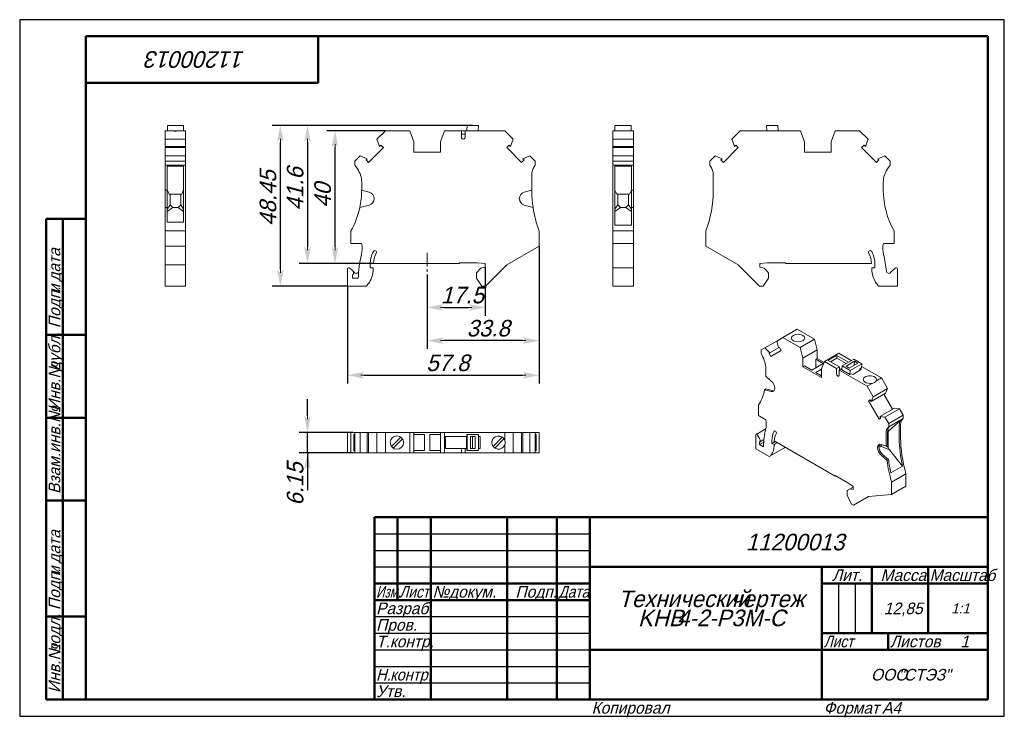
# Model space of a CAD drawing. Header units: millimetres. Extents: x 0 to 297, y 0 to 210.
import ezdxf

# ---------------------------------------------------------------- set-up
doc = ezdxf.new("R2010")
doc.units = ezdxf.units.MM
doc.linetypes.add('CENTER_per1_scale0.129921', pattern=[6.6, 4.125, -0.825, 0.825, -0.825])
doc.styles.add('TextStyle_1', font='T-FLEX Type A.TTF', dxfattribs={"oblique": 15, "height": 5})
doc.styles.add('TextStyle_2', font='T-FLEX Type A.TTF', dxfattribs={"oblique": 15, "height": 3.5})
doc.styles.add('TextStyle_3', font='T-FLEX Type A.TTF', dxfattribs={"width": 0.744064, "oblique": 15, "height": 3.5})
doc.styles.add('TextStyle_4', font='T-FLEX Type A.TTF', dxfattribs={"width": 0.883061, "oblique": 15, "height": 3.5})
doc.styles.add('TextStyle_5', font='T-FLEX Type A.TTF', dxfattribs={"width": 0.94413, "oblique": 15, "height": 3.5})
doc.styles.add('TextStyle_6', font='T-FLEX Type A.TTF', dxfattribs={"width": 0.98844, "oblique": 15, "height": 3.5})
doc.styles.add('TextStyle_7', font='T-FLEX Type A.TTF', dxfattribs={"oblique": 15, "height": 5})
doc.styles.add('TextStyle_8', font='T-FLEX Type A.TTF', dxfattribs={"oblique": 15, "height": 3})
doc.styles.add('TextStyle_9', font='T-FLEX Type A.TTF', dxfattribs={"oblique": 15, "height": 3.5})
doc.dimstyles.new('DIM_ST_1', dxfattribs={"dimtxt": 5, "dimasz": 5, "dimexe": 2.5, "dimexo": 0, "dimtad": 1, "dimrnd": 0.01, "dimdsep": 46, "dimtxsty": 'TextStyle_1', "dimblk": 'Arrow_3_C7_Status', "dimcen": 0.09, "dimclrd": 7, "dimclre": 7, "dimclrt": 7, "dimazin": 0, "dimtfac": 1, "dimtdec": 0, "dimtmove": 0, "dimatfit": 0, "dimldrblk": 'NONE', "dimfxl": 1, "dimtvp": 1, "dimtolj": 1, "dimarcsym": 0})
doc.dimstyles.new('DIM_ST_2', dxfattribs={"dimtxt": 5, "dimasz": 5, "dimexe": 2.5, "dimexo": 0, "dimtad": 1, "dimrnd": 0.01, "dimdsep": 46, "dimtxsty": 'TextStyle_1', "dimblk": 'Arrow_3_C7_Status', "dimcen": 0.09, "dimclrd": 7, "dimclre": 7, "dimclrt": 7, "dimazin": 0, "dimtfac": 1, "dimtdec": 0, "dimtmove": 0, "dimatfit": 0, "dimldrblk": 'NONE', "dimfxl": 1, "dimtvp": 1, "dimtolj": 1, "dimarcsym": 0})
doc.dimstyles.new('DIM_ST_3', dxfattribs={"dimtxt": 5, "dimasz": 5, "dimexe": 2.5, "dimexo": 0, "dimtad": 1, "dimrnd": 0.01, "dimdsep": 46, "dimtxsty": 'TextStyle_1', "dimblk": 'Arrow_3_C7_Status', "dimcen": 0.09, "dimclrd": 7, "dimclre": 7, "dimclrt": 7, "dimazin": 0, "dimtfac": 1, "dimtdec": 0, "dimtmove": 0, "dimatfit": 0, "dimldrblk": 'NONE', "dimfxl": 1, "dimtvp": 1, "dimtolj": 1, "dimarcsym": 0})

# ---------------------------------------------------------------- blocks, each defined once
blk = doc.blocks.new('Arrow_3_C7_Status')
at = {"color": 7, "linetype": 'Continuous', "lineweight": 0}
blk.add_line((-1, 0), (-0.8, 0), dxfattribs=at)
at = {"color": 7}
blk.add_solid([(-1, -0.2), (0, 0), (-0.8, 0), (-1, 0.2)], dxfattribs=at)
blk = doc.blocks.new('*D5')
at = {"color": 7, "lineweight": -2}
for p, q in [((140.41, 135.42), (140.41, 120.73)), ((122.91, 133.15), (122.91, 120.73)), ((127.91, 123.23), (135.41, 123.23))]:
    blk.add_line(p, q, dxfattribs=at)
at = {"layer": 'Defpoints', "color": 0}
for p in [(140.41, 135.42), (122.91, 133.15), (140.41, 123.23)]:
    blk.add_point(p, dxfattribs=at)
at = {"color": 7, "lineweight": -2, "xscale": 5, "yscale": 5, "zscale": 5, "rotation": 180}
blk.add_blockref('Arrow_3_C7_Status', (122.91, 123.23), dxfattribs=at)
at = {"color": 7, "lineweight": -2, "xscale": 5, "yscale": 5, "zscale": 5}
blk.add_blockref('Arrow_3_C7_Status', (140.41, 123.23), dxfattribs=at)
blk = doc.blocks.new('_None')
blk = doc.blocks.new('*D6')
at = {"color": 7, "lineweight": -2}
for p, q in [((156.71, 141.73), (156.71, 110.73)), ((122.91, 133.15), (122.91, 110.73)), ((151.71, 113.23), (127.91, 113.23))]:
    blk.add_line(p, q, dxfattribs=at)
at = {"layer": 'Defpoints', "color": 0}
for p in [(156.71, 141.73), (122.91, 133.15), (122.91, 113.23)]:
    blk.add_point(p, dxfattribs=at)
at = {"color": 7, "lineweight": -2, "xscale": 5, "yscale": 5, "zscale": 5, "rotation": 180}
blk.add_blockref('Arrow_3_C7_Status', (122.91, 113.23), dxfattribs=at)
at = {"color": 7, "lineweight": -2, "xscale": 5, "yscale": 5, "zscale": 5}
blk.add_blockref('Arrow_3_C7_Status', (156.71, 113.23), dxfattribs=at)
blk = doc.blocks.new('*D7')
at = {"color": 7, "lineweight": -2}
for p, q in [((156.71, 141.73), (156.71, 100.29)), ((98.91, 129.67), (98.91, 100.29)), ((103.91, 102.79), (151.71, 102.79))]:
    blk.add_line(p, q, dxfattribs=at)
at = {"layer": 'Defpoints', "color": 0}
for p in [(156.71, 141.73), (98.91, 129.67), (156.71, 102.79)]:
    blk.add_point(p, dxfattribs=at)
at = {"color": 7, "lineweight": -2, "xscale": 5, "yscale": 5, "zscale": 5}
for p, rotation in [((98.91, 102.79), 180), ((156.71, 102.79), 360)]:
    blk.add_blockref('Arrow_3_C7_Status', p, dxfattribs=dict(at, rotation=rotation))
blk = doc.blocks.new('*D8')
at = {"color": 7, "lineweight": -2}
for p, q in [((110.31, 176.52), (92.62, 176.52)), ((95.12, 141.52), (95.12, 171.52)), ((106.71, 136.52), (92.62, 136.52))]:
    blk.add_line(p, q, dxfattribs=at)
at = {"layer": 'Defpoints', "color": 0}
for p in [(95.12, 176.52), (110.31, 176.52), (106.71, 136.52)]:
    blk.add_point(p, dxfattribs=at)
at = {"color": 7, "lineweight": -2, "xscale": 5, "yscale": 5, "zscale": 5}
for p, rotation in [((95.12, 176.52), 90.00000000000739), ((95.12, 136.52), 270.0000000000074)]:
    blk.add_blockref('Arrow_3_C7_Status', p, dxfattribs=dict(at, rotation=rotation))
blk = doc.blocks.new('*D9')
at = {"color": 7, "lineweight": -2}
for p, q in [((136.73, 178.12), (84.32, 178.12)), ((86.82, 173.12), (86.82, 141.52)), ((106.71, 136.52), (84.32, 136.52))]:
    blk.add_line(p, q, dxfattribs=at)
at = {"layer": 'Defpoints', "color": 0}
for p in [(136.73, 178.12), (86.82, 136.52), (106.71, 136.52)]:
    blk.add_point(p, dxfattribs=at)
at = {"color": 7, "lineweight": -2, "xscale": 5, "yscale": 5, "zscale": 5}
for p, rotation in [((86.82, 178.12), 90.00000000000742), ((86.82, 136.52), 270.0000000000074)]:
    blk.add_blockref('Arrow_3_C7_Status', p, dxfattribs=dict(at, rotation=rotation))
blk = doc.blocks.new('*D10')
at = {"color": 7, "lineweight": -2}
for p, q in [((135.02, 178.12), (76.13, 178.12)), ((78.63, 134.67), (78.63, 173.12)), ((98.91, 129.67), (76.13, 129.67))]:
    blk.add_line(p, q, dxfattribs=at)
at = {"layer": 'Defpoints', "color": 0}
for p in [(78.63, 178.12), (135.02, 178.12), (98.91, 129.67)]:
    blk.add_point(p, dxfattribs=at)
at = {"color": 7, "lineweight": -2, "xscale": 5, "yscale": 5, "zscale": 5}
for p, rotation in [((78.63, 178.12), 90), ((78.63, 129.67), 270)]:
    blk.add_blockref('Arrow_3_C7_Status', p, dxfattribs=dict(at, rotation=rotation))
blk = doc.blocks.new('*D11')
at = {"color": 7, "lineweight": -2}
for p, q in [((86.82, 90.57), (86.82, 95.57)), ((100.51, 85.57), (84.32, 85.57)), ((86.82, 79.42), (86.82, 85.57)), ((100.51, 79.42), (84.32, 79.42)), ((86.82, 79.42), (86.82, 68.1)), ((86.82, 74.42), (86.82, 69.42))]:
    blk.add_line(p, q, dxfattribs=at)
at = {"layer": 'Defpoints', "color": 0}
for p in [(86.82, 85.57), (100.51, 85.57), (100.51, 79.42)]:
    blk.add_point(p, dxfattribs=at)
at = {"color": 7, "lineweight": -2, "xscale": 5, "yscale": 5, "zscale": 5}
for p, rotation in [((86.82, 85.57), 270.0000000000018), ((86.82, 79.42), 90.00000000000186)]:
    blk.add_blockref('Arrow_3_C7_Status', p, dxfattribs=dict(at, rotation=rotation))
blk = doc.blocks.new('_FR1Страница_1')
at = {"color": 7, "linetype": 'Continuous', "lineweight": 25}
for p, q in [((0, 210), (0, 0)), ((297, 210), (0, 210)), ((297, 0), (297, 210)), ((107, 55), (172, 55)), ((107, 50), (172, 50)), ((107, 45), (172, 45)), ((247, 40), (247, 25)), ((252, 40), (252, 25)), ((107, 30), (172, 30)), ((107, 25), (172, 25)), ((107, 20), (172, 20)), ((242, 20), (292, 20)), ((262, 20), (262, 20)), ((107, 15), (172, 15)), ((107, 10), (172, 10)), ((0, 0), (297, 0))]:
    blk.add_line(p, q, dxfattribs=at)
at = {"color": 7, "linetype": 'Continuous', "lineweight": 50}
for p, q in [((20, 5), (20, 205)), ((20, 205), (292, 205)), ((90, 191), (90, 205)), ((292, 205), (292, 5)), ((20, 191), (90, 191)), ((8, 5), (8, 150)), ((8, 150), (20, 150)), ((13, 150), (13, 5)), ((8, 115), (20, 115)), ((8, 90), (20, 90)), ((20, 65), (8, 65)), ((107, 5), (107, 60)), ((107, 60), (292, 60)), ((114, 60), (114, 35)), ((124, 60), (124, 5)), ((147, 60), (147, 5)), ((162, 60), (162, 5)), ((172, 60), (172, 5)), ((172, 45), (292, 45)), ((242, 45), (242, 5)), ((257, 45), (257, 25)), ((274, 45), (274, 25)), ((107, 40), (172, 40)), ((242, 40), (292, 40)), ((107, 35), (172, 35)), ((8, 30), (20, 30)), ((242, 25), (292, 25)), ((262, 25), (262, 20)), ((172, 20), (292, 20)), ((20, 5), (8, 5)), ((292, 5), (20, 5))]:
    blk.add_line(p, q, dxfattribs=at)
at = {"color": 7, "oblique": 15}
for s, height, rotation, style, p in [('11200013', 5, 180, 'TextStyle_7', (67.98, 200.5)), ('дата', 3.5, 90, 'TextStyle_2', (12.25, 131.01)), ('Подп.', 3.5, 90, 'TextStyle_2', (12.25, 117)), ('и', 3.5, 90, 'TextStyle_2', (12.25, 127.51)), ('дубл.', 3.5, 90, 'TextStyle_2', (12.25, 104.01)), ('Инв.№', 3.5, 90, 'TextStyle_2', (12.25, 92)), ('Взам.инв.№', 3.5, 90, 'TextStyle_2', (12.25, 67)), ('дата', 3.5, 90, 'TextStyle_2', (12.25, 46.01)), ('Подп.', 3.5, 90, 'TextStyle_2', (12.25, 32)), ('и', 3.5, 90, 'TextStyle_2', (12.25, 42.51)), ('подл.', 3.5, 90, 'TextStyle_2', (12.25, 19.01)), ('Инв.№', 3.5, 90, 'TextStyle_2', (12.25, 7))]:
    blk.add_text(s, height=height, rotation=rotation, dxfattribs=dict(at, style=style)).set_placement(p)
for s, height, style, p in [('11200013', 5, 'TextStyle_7', (219.02, 50)), ('Лит.', 3.5, 'TextStyle_2', (245.03, 40.76)), ('Масса', 3.5, 'TextStyle_2', (259.65, 40.76)), ('№', 3.5, 'TextStyle_2', (124.5, 35.75)), ('Подп.', 3.5, 'TextStyle_2', (149.53, 35.75)), ('докум.', 3.5, 'TextStyle_2', (129.5, 35.75)), ('Технический', 5, 'TextStyle_7', (180.55, 32.88)), ('чертеж', 5, 'TextStyle_7', (214.51, 32.88)), ('Разраб.', 3.5, 'TextStyle_2', (107.5, 30.75)), ('12,85', 3.5, 'TextStyle_2', (260.65, 30.75)), ('1:1', 3, 'TextStyle_8', (280.99, 31)), ('KHB', 5, 'TextStyle_7', (186.5, 27.12)), ('4-2-P3M-C', 5, 'TextStyle_7', (198.29, 27.12)), ('Пров.', 3.5, 'TextStyle_2', (107.5, 25.75)), ('Т.контр.', 3.5, 'TextStyle_2', (107.5, 20.75)), ('Листов', 3.5, 'TextStyle_2', (262.5, 20.75)), ('1', 3.5, 'TextStyle_9', (283.78, 20.75)), ('ООО', 3.5, 'TextStyle_2', (256.78, 10.75)), ('"СТЭЗ"', 3.5, 'TextStyle_2', (265.03, 10.75)), ('Утв.', 3.5, 'TextStyle_2', (107.5, 5.75)), ('Копировал', 3.5, 'TextStyle_2', (172.5, 0.75)), ('Формат', 3.5, 'TextStyle_2', (242.5, 0.75)), ('A4', 3.5, 'TextStyle_2', (260.12, 0.75))]:
    blk.add_text(s, height=height, dxfattribs=dict(at, style=style)).set_placement(p)
for s, style, width, p in [('Масштаб', 'TextStyle_6', 0.98844, (274.5, 40.76)), ('Изм.', 'TextStyle_3', 0.744064, (107.5, 35.75)), ('Лист', 'TextStyle_4', 0.883061, (114.5, 35.75)), ('Дата', 'TextStyle_4', 0.883061, (162.5, 35.75)), ('Лист', 'TextStyle_4', 0.883061, (242.5, 20.75)), ('Н.', 'TextStyle_5', 0.94413, (107.5, 10.75)), ('контр.', 'TextStyle_5', 0.94413, (111.75, 10.75))]:
    blk.add_text(s, height=3.5, dxfattribs=dict(at, style=style, width=width)).set_placement(p)
blk = doc.blocks.new('Страница_1')
at = {"color": 7, "linetype": 'Continuous', "lineweight": 20}
for p, q in [((43.91, 173.945), (43.91, 176.519)), ((43.91, 176.519), (46.289, 176.519)), ((44.61, 178.119), (44.61, 176.519)), ((44.61, 178.119), (49.46, 178.119)), ((46.289, 176.519), (47.681, 176.519)), ((50.06, 176.519), (47.681, 176.519)), ((49.46, 178.119), (49.46, 176.519)), ((50.06, 176.519), (50.06, 173.945)), ((110.308, 176.519), (107.734, 173.945)), ((110.308, 176.519), (117.708, 176.519)), ((118.908, 173.222), (117.708, 176.519)), ((128.108, 176.519), (126.908, 173.222)), ((133.233, 176.519), (128.108, 176.519)), ((134.333, 176.519), (133.233, 176.519)), ((133.233, 174.569), (133.233, 176.519)), ((133.233, 175.519), (134.333, 175.519)), ((146.308, 176.519), (134.333, 176.519)), ((134.333, 176.519), (134.333, 174.569)), ((135.024, 178.119), (134.856, 176.519)), ((135.024, 178.119), (138.445, 178.119)), ((138.445, 178.119), (138.305, 176.519)), ((148.882, 173.945), (146.308, 176.519)), ((178.951, 176.519), (178.951, 173.945)), ((185.101, 176.519), (178.951, 176.519)), ((179.551, 178.119), (184.401, 178.119)), ((179.551, 176.519), (179.551, 178.119)), ((184.401, 178.119), (184.401, 176.519)), ((185.101, 176.519), (185.101, 173.945)), ((217.359, 176.519), (214.784, 173.945)), ((235.559, 176.519), (217.359, 176.519)), ((225.221, 178.119), (225.361, 176.519)), ((228.642, 178.119), (225.221, 178.119)), ((228.811, 176.519), (228.642, 178.119)), ((236.759, 173.222), (235.559, 176.519)), ((244.759, 173.222), (245.959, 176.519)), ((253.359, 176.519), (245.959, 176.519)), ((253.359, 176.519), (255.933, 173.945)), ((43.91, 173.945), (50.06, 173.945)), ((43.91, 171.805), (43.91, 173.945)), ((50.06, 173.945), (50.06, 171.805)), ((108.567, 171.805), (107.734, 173.945)), ((118.908, 173.222), (118.908, 170.019)), ((126.908, 173.222), (126.908, 170.019)), ((148.049, 171.805), (148.882, 173.945)), ((185.101, 173.945), (178.951, 173.945)), ((178.951, 171.805), (178.951, 173.945)), ((185.101, 171.805), (185.101, 173.945)), ((214.784, 173.945), (215.618, 171.805)), ((236.759, 170.019), (236.759, 173.222)), ((244.759, 173.222), (244.759, 170.019)), ((255.1, 171.805), (255.933, 173.945)), ((43.91, 171.805), (43.91, 171.419)), ((43.91, 171.805), (50.06, 171.805)), ((43.91, 171.419), (43.91, 168.911)), ((50.06, 171.419), (43.91, 171.419)), ((50.06, 171.805), (50.06, 171.419)), ((50.06, 168.911), (50.06, 171.419)), ((105.226, 166.946), (109.698, 171.419)), ((108.567, 171.805), (108.939, 172.178)), ((108.939, 172.178), (109.698, 171.419)), ((126.908, 170.019), (118.908, 170.019)), ((147.677, 172.178), (146.918, 171.419)), ((146.918, 171.419), (151.39, 166.946)), ((148.049, 171.805), (147.677, 172.178)), ((178.951, 171.805), (178.951, 171.419)), ((178.951, 171.805), (185.101, 171.805)), ((178.951, 171.419), (185.101, 171.419)), ((178.951, 168.911), (178.951, 171.419)), ((185.101, 171.805), (185.101, 171.419)), ((185.101, 168.911), (185.101, 171.419)), ((212.276, 166.946), (216.749, 171.419)), ((215.618, 171.805), (215.99, 172.178)), ((215.99, 172.178), (216.749, 171.419)), ((236.759, 170.019), (244.759, 170.019)), ((254.727, 172.178), (253.968, 171.419)), ((258.441, 166.946), (253.968, 171.419)), ((255.1, 171.805), (254.727, 172.178)), ((43.91, 168.911), (50.06, 168.911)), ((43.91, 167.319), (43.91, 168.911)), ((43.91, 167.319), (50.06, 167.319)), ((43.91, 166.119), (43.91, 167.319)), ((50.06, 167.319), (50.06, 168.911)), ((50.06, 166.119), (50.06, 167.319)), ((101.108, 167.319), (102.7, 168.911)), ((101.108, 166.119), (101.108, 167.319)), ((102.7, 168.911), (104.839, 168.077)), ((104.839, 168.077), (104.467, 167.705)), ((105.226, 166.946), (104.467, 167.705)), ((151.39, 166.946), (152.149, 167.705)), ((153.916, 168.911), (151.777, 168.077)), ((151.777, 168.077), (152.149, 167.705)), ((155.508, 167.319), (153.916, 168.911)), ((155.508, 166.119), (155.508, 167.319)), ((185.101, 168.911), (178.951, 168.911)), ((178.951, 167.319), (178.951, 168.911)), ((185.101, 167.319), (178.951, 167.319)), ((178.951, 166.119), (178.951, 167.319)), ((185.101, 167.319), (185.101, 168.911)), ((185.101, 166.119), (185.101, 167.319)), ((208.159, 167.319), (209.75, 168.911)), ((208.159, 166.119), (208.159, 167.319)), ((209.75, 168.911), (211.89, 168.077)), ((211.89, 168.077), (211.517, 167.705)), ((211.517, 167.705), (212.276, 166.946)), ((258.441, 166.946), (259.2, 167.705)), ((260.967, 168.911), (258.827, 168.077)), ((258.827, 168.077), (259.2, 167.705)), ((262.559, 167.319), (260.967, 168.911)), ((262.559, 166.119), (262.559, 167.319)), ((43.91, 165.652), (43.91, 166.119)), ((50.06, 166.119), (43.91, 166.119)), ((43.91, 165.652), (43.91, 163.358)), ((43.91, 158.624), (43.91, 163.358)), ((44.51, 165.839), (49.46, 165.839)), ((44.51, 165.839), (44.51, 165.652)), ((44.51, 165.652), (44.51, 163.358)), ((44.51, 163.358), (44.51, 158.624)), ((49.46, 165.839), (49.46, 165.652)), ((49.46, 165.652), (49.46, 163.358)), ((49.46, 158.481), (49.46, 163.358)), ((50.06, 165.652), (50.06, 166.119)), ((50.06, 165.652), (50.06, 163.358)), ((50.06, 158.481), (50.06, 163.358)), ((101.892, 164.999), (101.108, 166.119)), ((154.458, 158.624), (154.458, 163.358)), ((155.182, 165.652), (155.508, 166.119)), ((178.951, 164.999), (178.951, 166.119)), ((178.951, 166.119), (185.101, 166.119)), ((178.951, 164.999), (178.951, 160.984)), ((179.551, 164.999), (179.551, 165.794)), ((184.501, 165.794), (179.551, 165.794)), ((179.551, 164.999), (179.551, 160.984)), ((184.501, 165.794), (184.501, 164.999)), ((184.501, 164.999), (184.501, 160.984)), ((185.101, 164.999), (185.101, 166.119)), ((185.101, 164.999), (185.101, 160.984)), ((208.485, 165.652), (208.159, 166.119)), ((209.209, 158.481), (209.209, 163.358)), ((261.774, 164.999), (262.559, 166.119)), ((103.158, 158.624), (103.158, 160.984)), ((178.951, 158.619), (178.951, 160.984)), ((179.551, 158.619), (179.551, 160.984)), ((184.501, 158.624), (184.501, 160.984)), ((185.101, 158.624), (185.101, 160.984)), ((260.509, 158.619), (260.509, 160.984)), ((43.91, 158.624), (44.51, 158.624)), ((43.91, 158.016), (43.91, 158.624)), ((43.91, 158.016), (43.91, 156.084)), ((44.51, 158.723), (45.099, 157.419)), ((44.51, 158.624), (44.51, 158.016)), ((44.51, 158.016), (44.51, 156.084)), ((45.099, 157.419), (48.871, 157.419)), ((45.385, 154.169), (45.385, 157.419)), ((48.585, 157.419), (48.585, 154.169)), ((49.46, 158.723), (48.871, 157.419)), ((49.46, 158.481), (49.46, 148.948)), ((50.06, 158.481), (50.06, 146.318)), ((103.158, 158.624), (105.426, 158.016)), ((103.158, 158.619), (103.158, 158.624)), ((152.191, 158.016), (154.458, 158.624)), ((154.458, 158.481), (154.458, 158.624)), ((178.951, 158.619), (178.951, 146.292)), ((179.551, 158.619), (179.551, 148.019)), ((179.551, 158.496), (180.159, 157.419)), ((180.159, 157.419), (183.894, 157.419)), ((180.426, 157.419), (180.426, 154.169)), ((183.626, 157.419), (183.626, 154.169)), ((184.501, 158.496), (183.894, 157.419)), ((184.501, 158.624), (184.501, 158.016)), ((184.501, 158.624), (185.101, 158.624)), ((184.501, 158.016), (184.501, 156.084)), ((185.101, 158.624), (185.101, 158.016)), ((185.101, 158.016), (185.101, 156.084)), ((43.91, 156.053), (43.91, 156.084)), ((43.91, 156.053), (43.91, 154.122)), ((44.51, 156.084), (44.51, 156.053)), ((44.51, 156.053), (44.51, 154.122)), ((106.908, 156.084), (106.908, 156.053)), ((150.708, 156.053), (150.708, 156.084)), ((184.501, 156.084), (184.501, 156.053)), ((184.501, 156.053), (184.501, 154.122)), ((185.101, 156.084), (185.101, 156.053)), ((185.101, 156.053), (185.101, 154.122)), ((43.91, 153.412), (43.91, 154.122)), ((43.91, 153.412), (43.91, 146.318)), ((43.91, 153.412), (44.51, 153.412)), ((44.51, 152.9), (45.385, 154.169)), ((44.51, 154.122), (44.51, 153.412)), ((44.51, 153.412), (44.51, 148.948)), ((46.185, 153.369), (44.51, 152.195)), ((46.185, 153.369), (45.385, 154.169)), ((47.785, 153.369), (46.185, 153.369)), ((47.785, 153.369), (48.585, 154.169)), ((47.785, 153.369), (49.46, 152.195)), ((48.585, 154.169), (49.46, 152.9)), ((105.426, 154.122), (102.6, 153.364)), ((154.838, 153.412), (152.191, 154.122)), ((180.426, 154.169), (179.551, 152.9)), ((179.551, 152.195), (181.226, 153.369)), ((181.226, 153.369), (180.426, 154.169)), ((181.226, 153.369), (182.826, 153.369)), ((183.626, 154.169), (182.826, 153.369)), ((182.826, 153.369), (184.501, 152.195)), ((183.626, 154.169), (184.501, 152.9)), ((184.501, 154.122), (184.501, 153.364)), ((184.501, 153.364), (184.501, 148.019)), ((185.101, 153.364), (184.501, 153.364)), ((185.101, 154.122), (185.101, 153.364)), ((185.101, 153.364), (185.101, 146.292)), ((49.46, 148.948), (44.51, 148.948)), ((43.91, 146.318), (43.91, 141.727)), ((50.06, 146.318), (43.91, 146.318)), ((50.06, 141.727), (50.06, 146.318)), ((99.908, 146.292), (99.908, 142.519)), ((156.708, 146.318), (156.708, 141.727)), ((178.951, 142.519), (178.951, 146.292)), ((178.951, 146.292), (185.101, 146.292)), ((184.501, 148.019), (179.551, 148.019)), ((185.101, 146.292), (185.101, 142.519)), ((206.959, 141.727), (206.959, 146.318)), ((263.759, 142.519), (263.759, 146.292)), ((43.91, 141.727), (50.06, 141.727)), ((43.91, 141.727), (43.91, 136.069)), ((50.06, 141.727), (50.06, 136.069)), ((99.908, 142.519), (103.151, 142.519)), ((156.708, 141.727), (146.908, 136.069)), ((185.101, 142.519), (178.951, 142.519)), ((178.951, 142.519), (178.951, 139.161)), ((185.101, 142.519), (185.101, 139.161)), ((206.959, 141.727), (216.759, 136.069)), ((260.515, 142.519), (263.759, 142.519)), ((132.708, 136.719), (132.708, 136.519)), ((132.708, 136.719), (138.122, 136.719)), ((138.122, 136.719), (140.408, 136.519)), ((178.951, 135.226), (178.951, 139.161)), ((185.101, 135.226), (185.101, 139.161)), ((225.545, 136.719), (223.259, 136.519)), ((230.959, 136.719), (225.545, 136.719)), ((230.959, 136.519), (230.959, 136.719)), ((43.91, 136.069), (43.91, 129.669)), ((43.91, 136.069), (50.06, 136.069)), ((50.06, 136.069), (50.06, 129.669)), ((98.908, 129.669), (98.908, 134.826)), ((100.445, 134.255), (99.591, 135.109)), ((100.961, 133.739), (100.445, 134.255)), ((105.708, 136.219), (105.708, 135.14)), ((106.608, 135.219), (105.708, 135.14)), ((106.608, 134.662), (106.608, 135.219)), ((106.714, 136.519), (132.708, 136.519)), ((137.758, 133.719), (139.11, 135.071)), ((137.758, 132.069), (137.758, 133.719)), ((139.11, 135.071), (140.408, 135.419)), ((140.408, 135.419), (140.408, 136.519)), ((146.908, 136.069), (140.508, 129.669)), ((178.951, 134.826), (178.951, 135.226)), ((185.101, 135.226), (178.951, 135.226)), ((178.951, 129.669), (178.951, 134.826)), ((185.101, 134.826), (185.101, 135.226)), ((185.101, 129.669), (185.101, 134.826)), ((216.759, 136.069), (223.159, 129.669)), ((223.259, 135.419), (223.259, 136.519)), ((224.556, 135.071), (223.259, 135.419)), ((225.909, 133.719), (224.556, 135.071)), ((225.909, 132.069), (225.909, 133.719)), ((256.952, 136.519), (230.959, 136.519)), ((257.059, 134.662), (257.059, 135.219)), ((257.059, 135.219), (257.959, 135.14)), ((257.959, 136.219), (257.959, 135.14)), ((262.706, 133.739), (264.076, 135.109)), ((264.759, 129.669), (264.759, 134.826)), ((100.408, 132.019), (100.408, 132.948)), ((102.116, 132.019), (100.408, 132.019)), ((139.439, 129.669), (137.758, 132.069)), ((224.228, 129.669), (225.909, 132.069)), ((43.91, 129.669), (50.06, 129.669)), ((104.574, 129.669), (98.908, 129.669)), ((140.508, 129.669), (139.439, 129.669)), ((185.101, 129.669), (178.951, 129.669)), ((223.159, 129.669), (224.228, 129.669)), ((259.093, 129.669), (264.759, 129.669)), ((230.161, 114.168), (234.509, 116.679)), ((234.509, 116.679), (239.742, 113.658)), ((224.781, 111.062), (228.341, 113.117)), ((230.161, 114.168), (228.341, 113.117)), ((228.93, 111.03), (228.341, 113.117)), ((230.161, 114.168), (235.393, 111.147)), ((235.393, 111.147), (239.742, 113.658)), ((240.591, 110.476), (239.742, 113.658)), ((223.655, 110.412), (224.781, 111.062)), ((223.655, 109.432), (223.655, 110.412)), ((224.781, 111.062), (226.294, 109.508)), ((226.294, 109.508), (228.93, 111.03)), ((226.567, 108.427), (229.729, 110.253)), ((228.93, 111.03), (229.193, 111.182)), ((229.193, 111.182), (229.729, 110.253)), ((236.242, 107.965), (235.393, 111.147)), ((236.242, 107.965), (240.591, 110.476)), ((240.591, 110.476), (240.591, 107.861)), ((224.21, 108.198), (223.655, 109.432)), ((226.294, 109.508), (226.03, 109.356)), ((226.567, 108.427), (226.03, 109.356)), ((236.242, 107.965), (236.242, 105.35)), ((240.591, 107.861), (240.131, 107.595)), ((240.131, 105.023), (240.131, 107.595)), ((242.358, 106.309), (240.131, 107.595)), ((242.657, 106.668), (240.591, 107.861)), ((247.096, 109.412), (242.747, 106.901)), ((243.879, 107.269), (246.46, 108.759)), ((247.255, 105.319), (243.879, 107.269)), ((244.586, 106.86), (246.46, 107.942)), ((246.46, 108.759), (246.46, 107.942)), ((249.971, 106.731), (246.46, 108.759)), ((249.264, 106.323), (246.46, 107.942)), ((247.096, 109.412), (250.855, 107.242)), ((251.562, 107.65), (248.133, 105.67)), ((251.796, 107.005), (249.25, 105.535)), ((251.562, 107.65), (253.981, 106.253)), ((251.796, 107.005), (251.679, 105.787)), ((251.796, 107.005), (252.792, 106.43)), ((225.105, 102.476), (225.105, 104.403)), ((236.701, 105.615), (236.242, 105.35)), ((241.899, 102.084), (236.242, 105.35)), ((236.701, 105.615), (238.929, 104.329)), ((238.929, 104.329), (242.358, 106.309)), ((241.899, 104.656), (240.131, 103.635)), ((242.747, 106.901), (241.899, 104.699)), ((241.899, 104.699), (241.899, 102.084)), ((246.371, 104.809), (242.747, 106.901)), ((246.371, 104.809), (247.255, 105.319)), ((246.371, 103.217), (246.371, 104.809)), ((248.033, 104.87), (247.149, 104.36)), ((247.149, 104.36), (247.149, 102.768)), ((255.617, 99.471), (247.149, 104.36)), ((247.255, 104.503), (247.255, 105.319)), ((247.255, 104.503), (247.326, 104.462)), ((247.255, 104.503), (247.255, 104.421)), ((248.133, 105.67), (248.014, 104.432)), ((248.014, 104.432), (250.453, 103.024)), ((248.055, 104.858), (248.033, 104.87)), ((248.133, 105.67), (250.552, 104.273)), ((249.25, 105.535), (250.246, 104.96)), ((252.792, 106.43), (250.246, 104.96)), ((250.552, 104.273), (250.453, 103.024)), ((250.552, 104.273), (253.981, 106.253)), ((251.286, 102.992), (253.866, 104.482)), ((253.423, 104.739), (253.38, 104.202)), ((253.423, 104.739), (253.882, 105.004)), ((253.866, 104.482), (253.423, 104.739)), ((253.981, 106.253), (253.882, 105.004)), ((253.919, 105.473), (259.965, 101.982)), ((225.105, 102.476), (226.708, 101.054)), ((240.131, 103.635), (241.899, 102.615)), ((250.453, 103.024), (250.842, 103.249)), ((251.286, 102.992), (250.842, 103.249)), ((259.965, 101.982), (258.283, 101.011)), ((259.965, 101.982), (261.785, 98.829)), ((224.71, 98.41), (225.134, 98.654)), ((226.708, 97.874), (224.71, 98.41)), ((227.133, 98.119), (225.134, 98.654)), ((227.757, 98.871), (227.757, 98.846)), ((255.617, 99.471), (257.299, 100.442)), ((257.437, 96.319), (255.617, 99.471)), ((257.437, 96.319), (261.785, 98.829)), ((261.785, 98.829), (261.196, 97.423)), ((256.584, 95.368), (256.048, 95.058)), ((256.048, 95.058), (259.21, 89.58)), ((256.848, 94.912), (256.584, 95.368)), ((256.848, 94.912), (261.196, 97.423)), ((256.848, 94.912), (257.437, 96.319)), ((263.296, 92.547), (260.66, 97.113)), ((222.807, 93.734), (222.807, 90.653)), ((263.832, 92.857), (259.484, 90.346)), ((260.996, 90.153), (265.345, 92.664)), ((265.345, 92.664), (263.832, 92.857)), ((266.471, 90.714), (265.345, 92.664)), ((222.807, 90.653), (225.1, 89.329)), ((259.21, 89.58), (259.747, 89.89)), ((260.996, 90.153), (259.484, 90.346)), ((259.484, 90.346), (259.747, 89.89)), ((262.122, 88.204), (260.996, 90.153)), ((261.974, 85.803), (265.908, 89.341)), ((262.122, 88.204), (266.471, 90.714)), ((266.471, 89.734), (262.122, 87.224)), ((262.408, 87.32), (265.908, 89.341)), ((265.908, 89.341), (265.815, 89.242)), ((266.24, 89.487), (266.471, 89.734)), ((266.471, 89.734), (266.471, 90.714)), ((225.051, 86.619), (222.183, 84.963)), ((261.891, 86.976), (262.122, 87.224)), ((262.122, 87.224), (262.122, 88.204)), ((262.408, 87.32), (262.315, 87.221)), ((265.304, 83.682), (265.304, 87.664)), ((265.728, 83.927), (265.728, 87.909)), ((99.591, 85.569), (98.908, 85.569)), ((98.908, 85.569), (98.908, 79.419)), ((99.908, 85.569), (99.591, 85.569)), ((99.908, 85.569), (101.108, 85.569)), ((99.908, 85.569), (99.908, 79.419)), ((100.8, 84.969), (101.108, 84.969)), ((100.8, 80.019), (100.8, 84.969)), ((101.108, 79.419), (101.108, 85.569)), ((101.108, 85.569), (102.7, 85.569)), ((102.7, 79.419), (102.7, 85.569)), ((102.7, 85.569), (104.839, 85.569)), ((105.226, 85.569), (104.839, 85.569)), ((104.839, 79.419), (104.839, 85.569)), ((105.226, 79.419), (105.226, 85.569)), ((105.226, 85.569), (107.734, 85.569)), ((110.308, 85.569), (107.734, 85.569)), ((107.734, 79.419), (107.734, 85.569)), ((110.308, 85.569), (117.708, 85.569)), ((110.308, 79.419), (110.308, 85.569)), ((112.143, 81.349), (114.928, 84.134)), ((115.423, 83.639), (112.638, 80.854)), ((118.908, 85.569), (117.708, 85.569)), ((117.708, 79.419), (117.708, 85.569)), ((126.908, 85.569), (118.908, 85.569)), ((118.908, 79.419), (118.908, 85.569)), ((122.058, 84.919), (118.908, 84.919)), ((122.058, 80.069), (122.058, 84.919)), ((126.908, 84.919), (123.758, 84.919)), ((123.758, 84.919), (123.758, 80.069)), ((126.908, 85.569), (128.108, 85.569)), ((126.908, 79.419), (126.908, 85.569)), ((128.108, 85.569), (146.308, 85.569)), ((128.108, 85.569), (128.108, 79.419)), ((128.458, 80.669), (128.458, 84.319)), ((134.856, 84.319), (128.458, 84.319)), ((134.751, 84.319), (134.751, 80.669)), ((134.856, 84.969), (134.856, 84.319)), ((134.856, 84.969), (135.024, 84.969)), ((135.024, 84.969), (135.024, 80.119)), ((135.024, 84.969), (138.445, 84.969)), ((135.98, 84.344), (135.98, 80.744)), ((135.98, 84.344), (137.388, 84.344)), ((136.544, 80.744), (136.544, 84.344)), ((137.388, 84.344), (137.388, 80.744)), ((138.445, 80.119), (138.445, 84.969)), ((138.933, 84.319), (138.445, 84.319)), ((138.933, 80.669), (138.933, 84.319)), ((142.793, 81.349), (145.578, 84.134)), ((146.073, 83.639), (143.288, 80.854)), ((146.308, 85.569), (146.308, 83.19)), ((146.308, 85.569), (148.882, 85.569)), ((151.39, 85.569), (148.882, 85.569)), ((148.882, 79.419), (148.882, 85.569)), ((151.777, 85.569), (151.39, 85.569)), ((151.39, 79.419), (151.39, 85.569)), ((151.777, 85.569), (151.777, 79.419)), ((153.916, 85.569), (151.777, 85.569)), ((155.508, 85.569), (153.916, 85.569)), ((153.916, 79.419), (153.916, 85.569)), ((156.708, 85.569), (155.508, 85.569)), ((155.508, 79.419), (155.508, 85.569)), ((155.822, 84.969), (155.508, 84.969)), ((155.822, 84.969), (155.822, 80.019)), ((156.708, 85.569), (156.708, 79.419)), ((222.1, 80.569), (222.1, 84.78)), ((223.186, 83.687), (222.583, 84.732)), ((223.186, 82.648), (224.499, 83.406)), ((261.379, 81.533), (261.379, 85.398)), ((261.974, 85.803), (261.804, 85.67)), ((261.804, 85.643), (261.804, 81.778)), ((261.974, 81.048), (261.974, 85.803)), ((133.233, 80.669), (128.458, 80.669)), ((133.233, 80.669), (134.333, 80.669)), ((133.233, 79.419), (133.233, 80.669)), ((134.333, 80.669), (134.333, 79.419)), ((134.856, 80.669), (134.333, 80.669)), ((134.856, 80.669), (134.856, 80.119)), ((135.98, 80.744), (137.388, 80.744)), ((138.933, 80.669), (138.445, 80.669)), ((146.308, 79.419), (146.308, 81.798)), ((226.106, 78.256), (222.1, 80.569)), ((223.16, 81.876), (223.16, 82.634)), ((224.431, 82.609), (223.16, 81.876)), ((224.368, 81.179), (223.16, 81.876)), ((226.106, 78.256), (230.455, 80.767)), ((226.908, 83.141), (226.908, 82.26)), ((226.908, 82.26), (227.883, 82.823)), ((227.544, 81.957), (226.908, 82.26)), ((227.544, 81.957), (228.464, 82.488)), ((227.544, 81.503), (227.544, 81.957)), ((227.619, 82.975), (246, 72.363)), ((258.728, 80.965), (258.728, 80.99)), ((259.152, 81.235), (259.152, 81.21)), ((259.718, 81.365), (259.159, 81.043)), ((259.209, 81.659), (259.718, 81.365)), ((259.718, 81.365), (260.024, 81.896)), ((259.718, 81.365), (262.326, 80.269)), ((259.776, 81.962), (261.379, 81.533)), ((261.323, 81.548), (261.974, 81.048)), ((261.379, 81.533), (261.804, 81.778)), ((261.974, 81.048), (262.326, 80.269)), ((262.326, 80.269), (266.268, 75.341)), ((99.591, 79.419), (98.908, 79.419)), ((99.908, 79.419), (99.591, 79.419)), ((99.908, 79.419), (101.108, 79.419)), ((100.8, 80.019), (101.108, 80.019)), ((101.108, 79.419), (102.7, 79.419)), ((102.7, 79.419), (104.839, 79.419)), ((105.226, 79.419), (104.839, 79.419)), ((105.226, 79.419), (107.734, 79.419)), ((110.308, 79.419), (107.734, 79.419)), ((110.308, 79.419), (117.708, 79.419)), ((118.908, 79.419), (117.708, 79.419)), ((118.908, 80.069), (122.058, 80.069)), ((126.908, 79.419), (118.908, 79.419)), ((123.758, 80.069), (126.908, 80.069)), ((128.108, 79.419), (126.908, 79.419)), ((133.233, 79.419), (128.108, 79.419)), ((134.333, 79.419), (133.233, 79.419)), ((146.308, 79.419), (134.333, 79.419)), ((135.024, 80.119), (134.856, 80.119)), ((135.024, 80.119), (138.445, 80.119)), ((148.882, 79.419), (146.308, 79.419)), ((148.882, 79.419), (151.39, 79.419)), ((151.39, 79.419), (151.777, 79.419)), ((153.916, 79.419), (151.777, 79.419)), ((155.508, 79.419), (153.916, 79.419)), ((155.822, 80.019), (155.508, 80.019)), ((156.708, 79.419), (155.508, 79.419)), ((261.648, 77.122), (259.776, 78.782)), ((260.2, 79.027), (262.072, 77.367)), ((261.648, 77.122), (262.072, 77.367)), ((266.268, 75.341), (262.768, 73.32)), ((246, 72.527), (246, 72.363)), ((246, 72.527), (249.828, 70.317)), ((246, 72.363), (246.141, 72.445)), ((267.319, 73.077), (262.97, 70.567)), ((267.319, 69.329), (267.319, 73.077)), ((249.571, 68.016), (250.527, 68.568)), ((249.828, 70.317), (251.445, 69.22)), ((250.527, 68.568), (251.445, 69.097)), ((250.527, 68.568), (251.445, 68.322)), ((251.445, 68.322), (251.445, 69.22)), ((262.97, 70.567), (262.97, 66.818)), ((262.97, 66.818), (267.319, 69.329)), ((249.571, 66.668), (249.571, 68.016)), ((250.759, 64.023), (249.571, 66.668)), ((256.041, 66.199), (251.515, 63.586)), ((262.97, 66.818), (256.041, 66.199)), ((251.515, 63.586), (250.759, 64.023))]:
    blk.add_line(p, q, dxfattribs=at)
at = {"color": 7, "linetype": 'CENTER_per1_scale0.129921', "lineweight": 9}
blk.add_line((122.908, 139.75), (122.908, 133.15), dxfattribs=at)
at = {"color": 7, "linetype": 'Continuous', "lineweight": 20}
blk.add_circle((113.783, 82.494), 2, dxfattribs=at)
for centre, radius, start, end in [((46.985, 178.394), 2, 249.63587, 270), ((46.985, 178.394), 2, 270, 290.36413), ((133.783, 174.569), 0.55, 179.99999, 360), ((96.158, 160.984), 7, 0, 35), ((158.458, 163.358), 4, 145, 180), ((205.209, 163.358), 4, 0, 35), ((267.509, 160.984), 7, 145, 180.00001), ((78.158, 158.619), 25, 347.86725, 0), ((104.908, 156.084), 2, 0, 75), ((152.708, 156.084), 2, 105, 179.99999), ((188.458, 158.481), 34, 180, 188.57366), ((175.209, 158.481), 34, 339.0389, 360), ((285.509, 158.619), 25, 180, 209.54136), ((104.908, 156.053), 2, 285, 0), ((152.708, 156.053), 2, 180, 255), ((78.158, 158.619), 25, 330.45864, 347.86725), ((188.458, 158.481), 34, 188.57366, 200.9611), ((95.808, 140.993), 7.5, 345.85889, 11.73422), ((114.008, 136.219), 8.3, 152.09877, 180), ((107.115, 139.869), 0.5, 332.09877, 152.09877), ((114.008, 136.219), 7.3, 152.09877, 177.64472), ((256.552, 139.869), 0.5, 27.90123, 207.90123), ((249.659, 136.219), 7.3, 2.35528, 27.90123), ((249.659, 136.219), 8.3, 0, 27.90123), ((267.859, 140.993), 7.5, 168.26578, 194.14111), ((134.208, 131.319), 32.1, 165.85889, 178.75046), ((229.459, 131.319), 32.1, 5.15339, 14.14111), ((99.308, 134.826), 0.4, 45, 180), ((99.808, 133.619), 0.9, 311.81031, 45), ((101.491, 134.269), 0.75, 225, 354.84661), ((99.608, 134.662), 7, 327.14012, 360), ((264.059, 134.662), 7, 180, 212.85988), ((262.176, 134.269), 0.75, 185.15339, 315), ((264.359, 134.826), 0.4, 0.00002, 135), ((97.508, 136.019), 9.5, 318.05468, 327.14012), ((266.159, 136.019), 9.5, 212.85988, 221.94532), ((257.345, 101.472), 1.045, 300.73983, 333.82049), ((257.368, 101.485), 1.045, 266.17951, 299.26017), ((144.433, 82.494), 2, 20.36413, 339.63587), ((144.433, 82.494), 2, 0.00001, 20.36413), ((144.433, 82.494), 2, 339.63587, 0.00001)]:
    blk.add_arc(centre, radius, start, end, dxfattribs=at)
blk.add_ellipse((234.792, 114.005), major_axis=(-2, 0), ratio=0.5773503, dxfattribs=at)
for centre, major_axis, ratio, start_param, end_param in [((220.155, 107.261), (-3.5, 6.062), 0.5773503, 3.9269908, 4.5378561), ((226.342, 99.688), (-1, 1.732), 0.5773503, 3.9269908, 5.2359878), ((246.76, 102.992), (-0.275, 0.476), 0.5773491, 0.7853992, 3.9269918), ((256.465, 101.492), (2, 0), 0.5773503, 5.8532083, 11.4255512), ((207.427, 112.678), (-12.5, 21.651), 0.5773503, 3.4113968, 3.7152343), ((226.342, 99.663), (-1, 1.732), 0.5773503, 2.6179939, 3.9269908), ((226.767, 99.908), (-1, 1.732), 0.5773503, 2.6179939, 2.9278365), ((219.908, 91.081), (-3.75, 6.495), 0.5773503, 3.6801819, 4.1317916), ((268.132, 86.031), (-2, 3.464), 0.5773503, 0.1745329, 0.7853982), ((268.557, 86.276), (-2, 3.464), 0.5773503, 0.1745329, 0.7853982), ((247.061, 67.505), (-16.05, 27.799), 0.5773503, 0.5385892, 0.7635896), ((264.208, 83.765), (-2, 3.464), 0.5773503, 0.1745329, 0.7853982), ((264.632, 84.01), (-2, 3.464), 0.5773503, 0.1745329, 0.7853982), ((222.383, 84.617), (-0.2, 0.346), 0.5773503, 4.712389, 7.0685835), ((222.736, 83.427), (-0.45, 0.779), 0.5773503, 3.0859221, 4.712389), ((232.777, 79.753), (-4.15, 7.188), 0.5773503, 0.2984299, 0.7853982), ((227.903, 85.547), (-0.25, 0.433), 0.5773508, 3.4400205, 6.5816132), ((232.777, 79.753), (-3.65, 6.322), 0.5773503, 0.2984299, 0.7442907), ((289.346, 69.801), (-17, 29.445), 0.5773503, 0.7853982, 1.0695956), ((289.77, 70.046), (-17, 29.445), 0.5773503, 0.7853982, 1.1512383), ((222.595, 84.361), (-3.5, 6.062), 0.5773503, 3.3534777, 3.9269908), ((225.458, 88.836), (-4.75, 8.227), 0.5773503, 3.1949069, 3.2900526), ((260.142, 80.174), (-1, 1.732), 0.5773503, 5.7595865, 7.0685835), ((260.142, 80.148), (-1, 1.732), 0.5773503, 0.7853982, 2.0943951), ((260.566, 80.419), (-1, 1.732), 0.5773503, 0.2137561, 0.7853982), ((260.566, 80.393), (-1, 1.732), 0.5773503, 0.7853982, 2.0943951), ((221.11, 86.326), (-4.75, 8.227), 0.5773503, 3.1949069, 3.3534777), ((285.845, 67.781), (-17, 29.445), 0.5773503, 0.9350368, 1.0695956), ((285.421, 67.536), (-17, 29.445), 0.5773503, 0.9350368, 1.1512383)]:
    blk.add_ellipse(centre, major_axis=major_axis, ratio=ratio, start_param=start_param, end_param=end_param, dxfattribs=at)
blk.add_blockref('_FR1Страница_1', (0, 0))
at = {"color": 7, "style": 'TextStyle_1', "oblique": 15}
for s, p in [('48.45', (77.38, 147.833)), ('41.6', (85.57, 152.496)), ('40', (93.87, 153.304)), ('6.15', (85.57, 63.459))]:
    blk.add_text(s, height=5, rotation=90, dxfattribs=at).set_placement(p)
for s, p in [('17.5', (127.013, 124.48)), ('33.8', (134.806, 114.48)), ('57.8', (122.628, 104.04))]:
    blk.add_text(s, height=5, dxfattribs=at).set_placement(p)
for base, p1, p2, angle, dimstyle, picture, middle, dimtype in [((78.63, 178.119), (98.908, 129.669), (135.024, 178.119), 90, 'DIM_ST_2', '*D10', (78.63, 154.62), 160), ((86.82, 136.519), (136.735, 178.119), (106.714, 136.519), 270, 'DIM_ST_1', '*D9', (86.82, 157.319), 160), ((95.12, 176.519), (106.714, 136.519), (110.308, 176.519), 90, 'DIM_ST_2', '*D8', (95.12, 156.519), 160), ((122.908, 113.23), (156.708, 141.727), (122.908, 133.15), 180, 'DIM_ST_2', '*D6', (139.808, 113.23), 160), ((86.82, 85.569), (100.508, 79.419), (100.508, 85.569), 90, 'DIM_ST_3', '*D11', (86.82, 68.104), 161)]:
    dim = blk.add_linear_dim(base=base, p1=p1, p2=p2, angle=angle, text=' ', dimstyle=dimstyle)
    dim.commit()
    dim.dimension.update_dxf_attribs({"geometry": picture, "text_midpoint": middle, "dimtype": dimtype})
for base, p1, p2, dimstyle, picture, middle in [((156.708, 102.79), (98.908, 129.669), (156.708, 141.727), 'DIM_ST_2', '*D7', (127.808, 102.79)), ((140.408, 123.23), (122.908, 133.15), (140.408, 135.419), 'DIM_ST_1', '*D5', (131.658, 123.23))]:
    dim = blk.add_linear_dim(base=base, p1=p1, p2=p2, text=' ', dimstyle=dimstyle)
    dim.commit()
    dim.dimension.update_dxf_attribs({"geometry": picture, "text_midpoint": middle, "dimtype": 160})

msp = doc.modelspace()

# ---------------------------------------------------------------- block references
msp.add_blockref('Страница_1', (0, 0))

doc.saveas('drawing.dxf')
